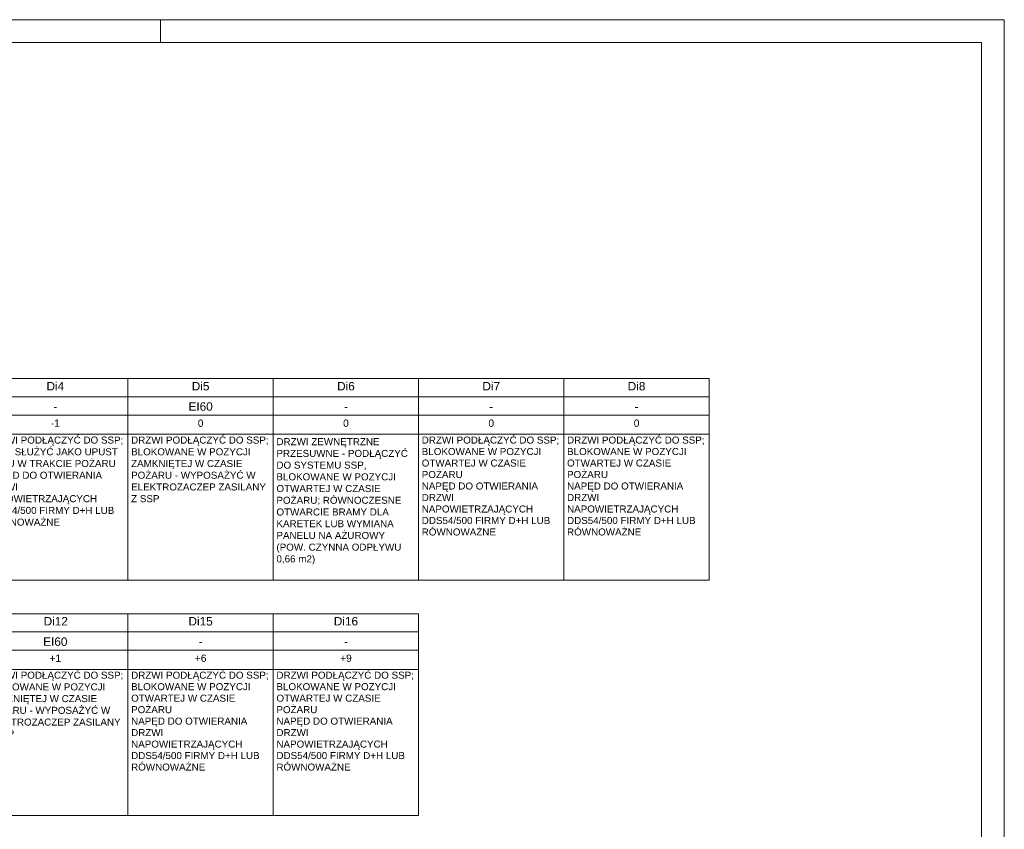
# Paper-space layout 'A-58 ZESTAWIENIE STOLARKI DRZWIOWEJ ISTNIEJĄCEJ DO DOPOSAŻENIA' of a CAD drawing. Header units: millimetres. Extents: x 0 to 420, y 0 to 297.
# Tile 3 of 3: x 210 to 420, y 124 to 297. Entities that reach past the tile are written whole.
import ezdxf
from ezdxf.xclip import XClip

# ---------------------------------------------------------------- set-up
doc = ezdxf.new("R2010")
doc.units = ezdxf.units.MM
doc.header["$MEASUREMENT"] = 0
doc.header["$XCLIPFRAME"] = 0
for name, color, linetype, lineweight, true_color in [('0_Nr_pióra__7', 7, 'Continuous', 18, 0x171717), ('0_Nr_pióra__94', 7, 'Continuous', 5, 0x3b3b3b), ('A_Arkusz_Nr_pióra__237', 7, 'Continuous', 5, 0x343434)]:
    doc.layers.add(name, color=color, linetype=linetype, lineweight=lineweight, true_color=true_color)
doc.layers.add('A_Arkusz_Nr_pióra__1', color=7, linetype='Continuous', lineweight=20)
doc.layers.add('A_podrys', color=7, linetype='Continuous')
doc.styles.add('STYL_AUTOMATYCZNY_1', font='arial.ttf')

# ---------------------------------------------------------------- blocks, each defined once
blk = doc.blocks.new('Rysunek_1_1', base_point=(-2034.94, -2906.54))
at = {"layer": '0_Nr_pióra__94', "color": 250, "linetype": 'Continuous', "lineweight": 5, "true_color": 0x3b3b3b}
for p, q in [((77.18, 220.43), (357.05, 220.43)), ((233.05, 220.43), (233.05, 177.39)), ((264.05, 220.43), (264.05, 177.39)), ((295.05, 220.43), (295.05, 177.39)), ((326.05, 220.43), (326.05, 177.39)), ((357.05, 220.43), (357.05, 177.39)), ((357.05, 216.54), (90.23, 216.54)), ((357.05, 212.65), (90.23, 212.65)), ((357.05, 208.54), (90.23, 208.54)), ((77.01, 177.39), (357.05, 177.39)), ((77.18, 170.27), (295.05, 170.27)), ((233.05, 170.27), (233.05, 127.23)), ((264.05, 170.27), (264.05, 127.23)), ((295.05, 170.27), (295.05, 127.23)), ((295.05, 166.38), (90.23, 166.38)), ((295.05, 162.49), (90.23, 162.49)), ((295.05, 158.38), (90.23, 158.38)), ((77.18, 127.23), (295.05, 127.23))]:
    blk.add_line(p, q, dxfattribs=at)
at = {"layer": '0_Nr_pióra__7', "color": 250, "linetype": 'Continuous', "lineweight": 18, "true_color": 0x171717, "style": 'STYL_AUTOMATYCZNY_1'}
for s, insert, char_height, attachment_point in [('\\A1;{\\pqc;\\fArial|b0|i0|c238|p0;\\W1.000000;Di4}', (217.55, 217.91), 1.8, 8), ('\\A1;{\\pqc;\\fArial|b0|i0|c238|p0;\\W1.000000;Di5}', (248.55, 217.88), 1.8, 8), ('\\A1;{\\pqc;\\fArial|b0|i0|c238|p0;\\W1.000000;Di6}', (279.55, 217.88), 1.8, 8), ('\\A1;{\\pqc;\\fArial|b0|i0|c238|p0;\\W1.000000;Di7}', (310.55, 217.91), 1.8, 8), ('\\A1;{\\pqc;\\fArial|b0|i0|c238|p0;\\W1.000000;Di8}', (341.55, 217.88), 1.8, 8), ('\\A1;{\\pqc;\\fArial|b0|i0|c238|p0;\\W1.000000;-}', (217.55, 214.47), 1.8, 5), ('\\A1;{\\pqc;\\fArial|b0|i0|c238|p0;\\W1.000000;EI60}', (248.55, 214.46), 1.8, 5), ('\\A1;{\\pqc;\\fArial|b0|i0|c238|p0;\\W1.000000;-}', (279.55, 214.47), 1.8, 5), ('\\A1;{\\pqc;\\fArial|b0|i0|c238|p0;\\W1.000000;-}', (310.55, 214.47), 1.8, 5), ('\\A1;{\\pqc;\\fArial|b0|i0|c238|p0;\\W1.000000;-}', (341.55, 214.47), 1.8, 5), ('\\A1;{\\pqc;\\fArial|b0|i0|c238|p0;\\W1.000000;-1}', (217.55, 210.15), 1.5567, 8), ('\\A1;{\\pqc;\\fArial|b0|i0|c238|p0;\\W1.000000;0}', (248.55, 210.12), 1.5567, 8), ('\\A1;{\\pqc;\\fArial|b0|i0|c238|p0;\\W1.000000;0}', (279.55, 210.12), 1.5567, 8), ('\\A1;{\\pqc;\\fArial|b0|i0|c238|p0;\\W1.000000;0}', (310.55, 210.12), 1.5567, 8), ('\\A1;{\\pqc;\\fArial|b0|i0|c238|p0;\\W1.000000;0}', (341.55, 210.12), 1.5567, 8), ('\\A1;{\\pqc;\\fArial|b0|i0|c238|p0;\\W1.000000;Di12}', (217.65, 167.76), 1.8, 8), ('\\A1;{\\pqc;\\fArial|b0|i0|c238|p0;\\W1.000000;Di15}', (248.55, 167.73), 1.8, 8), ('\\A1;{\\pqc;\\fArial|b0|i0|c238|p0;\\W1.000000;Di16}', (279.55, 167.73), 1.8, 8), ('\\A1;{\\pqc;\\fArial|b0|i0|c238|p0;\\W1.000000;EI60}', (217.55, 164.3), 1.8, 5), ('\\A1;{\\pqc;\\fArial|b0|i0|c238|p0;\\W1.000000;-}', (248.55, 164.32), 1.8, 5), ('\\A1;{\\pqc;\\fArial|b0|i0|c238|p0;\\W1.000000;-}', (279.55, 164.32), 1.8, 5), ('\\A1;{\\pqc;\\fArial|b0|i0|c238|p0;\\W1.000000;+1}', (217.55, 159.99), 1.5567, 8), ('\\A1;{\\pqc;\\fArial|b0|i0|c238|p0;\\W1.000000;+6}', (248.55, 159.97), 1.5567, 8), ('\\A1;{\\pqc;\\fArial|b0|i0|c238|p0;\\W1.000000;+9}', (279.55, 159.97), 1.5567, 8)]:
    blk.add_mtext(s, dxfattribs=dict(at, insert=insert, char_height=char_height, attachment_point=attachment_point))
at = {"layer": '0_Nr_pióra__7', "color": 250, "linetype": 'Continuous', "lineweight": 18, "true_color": 0x171717, "char_height": 1.5, "width": 29.4591, "attachment_point": 1, "style": 'STYL_AUTOMATYCZNY_1'}
for s, insert in [('\\A1;{\\pql;\\fArial|b0|i0|c238|p0;\\W1.000000;DRZWI PODŁĄCZYĆ DO SSP; MAJĄ SŁUŻYĆ JAKO UPUST DYMU W TRAKCIE POŻARU\\P\\pql;\\fArial|b0|i0|c238|p0;\\W1.000000;NAPĘD DO OTWIERANIA DRZWI NAPOWIETRZAJĄCYCH DDS54/500 FIRMY D+H LUB RÓWNOWAŻNE\\P\\pql;\\fArial|b0|i0|c238|p0;\\W1.000000;}', (202.72, 208.06)), ('\\A1;{\\pql;\\fArial|b0|i0|c238|p0;\\W1.000000;DRZWI PODŁĄCZYĆ DO SSP; BLOKOWANE W POZYCJI ZAMKNIĘTEJ W CZASIE POŻARU - WYPOSAŻYĆ W ELEKTROZACZEP\\fArial|b0|i0|c238|p0;\\W1.000000; ZASILANY Z SSP\\P\\pql;\\fArial|b0|i0|c238|p0;\\W1.000000;}', (233.72, 208.06)), ('\\A1;{\\pql;\\fArial|b0|i0|c238|p0;\\W1.000000;DRZWI ZEWNĘTRZNE PRZESUWNE - PODŁĄCZYĆ DO SYSTEMU SSP, BLOKOWANE W POZYCJI OTWARTEJ W CZASIE POŻARU; RÓWNOCZESNE  OTWARCIE BRAMY DLA KARETEK LUB WYMIANA PANELU NA AŻUROWY (POW. CZYNNA ODPŁYWU 0,66 m\\fArial|b0|i0|c238|p0;\\W1.000000;2\\fArial|b0|i0|c238|p0;\\W1.000000;)\\P\\pql;\\fArial|b0|i0|c238|p0;\\W1.000000;}', (264.72, 207.72)), ('\\A1;{\\pql;\\fArial|b0|i0|c238|p0;\\W1.000000;DRZWI PODŁĄCZYĆ DO SSP; BLOKOWANE W POZYCJI ZAMKNIĘTEJ W CZASIE POŻARU - WYPOSAŻYĆ W ELEKTROZACZEP\\fArial|b0|i0|c238|p0;\\W1.000000; ZASILANY Z SSP\\P\\pql;\\fArial|b0|i0|c238|p0;\\W1.000000;}', (202.72, 157.9))]:
    blk.add_mtext(s, dxfattribs=dict(at, insert=insert))
at = {"layer": '0_Nr_pióra__7', "color": 250, "linetype": 'Continuous', "lineweight": 18, "true_color": 0x171717, "char_height": 1.5, "width": 29.4591, "attachment_point": 1, "line_spacing_factor": 0.980061, "style": 'STYL_AUTOMATYCZNY_1'}
for insert in [(295.72, 208.06), (326.72, 208.06), (233.72, 157.9), (264.72, 157.9)]:
    blk.add_mtext('\\A1;{\\pql;\\fArial|b0|i0|c238|p0;\\W1.000000;DRZWI PODŁĄCZYĆ DO SSP; BLOKOWANE W POZYCJI OTWARTEJ W CZASIE POŻARU\\P\\pql;\\fArial|b0|i0|c238|p0;\\W1.000000;NAPĘD DO OTWIERANIA DRZWI NAPOWIETRZAJĄCYCH DDS54/500 FIRMY D+H LUB RÓWNOWAŻNE}', dxfattribs=dict(at, insert=insert))

psp = doc.layouts.new('A-58 ZESTAWIENIE STOLARKI DRZWIOWEJ ISTNIEJĄCEJ DO DOPOSAŻENIA')

# ---------------------------------------------------------------- linework, layer by layer
at = {"layer": 'A_Arkusz_Nr_pióra__1', "color": 7, "linetype": 'Continuous', "lineweight": 20}
for q in [(29.9, 292.1), (415.1, 4.9)]:
    psp.add_line((415.1, 292.1), q, dxfattribs=at)
at = {"layer": 'A_Arkusz_Nr_pióra__1', "color": 7, "linetype": 'Continuous', "lineweight": 20, "flags": 128}
psp.add_lwpolyline([(0, 297), (420, 297), (420, 0), (0, 0)], close=True, dxfattribs=at)
at = {"layer": 'A_Arkusz_Nr_pióra__237', "color": 250, "linetype": 'Continuous', "lineweight": 5, "true_color": 0x343434}
psp.add_line((240, 292.1), (240, 297), dxfattribs=at)

# ---------------------------------------------------------------- block references
at = {"layer": 'A_podrys', "color": 37, "linetype": 'Continuous', "lineweight": 5, "true_color": 0x656532}
ref = psp.add_blockref('Rysunek_1_1', (-2034.94, -2906.54), dxfattribs=at)
XClip(ref).set_block_clipping_path([(65.0476023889, 116.3884478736), (368.7886950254, 234.7339667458)])

doc.saveas('drawing.dxf')
